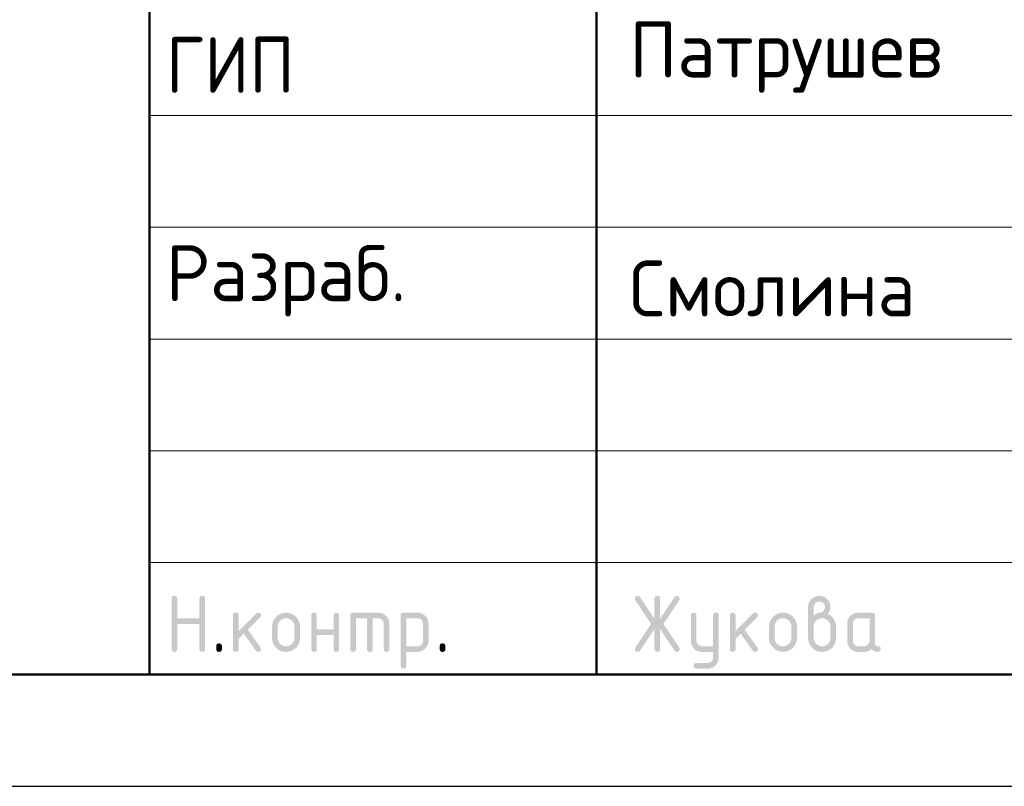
# Model space of a CAD drawing. Header units: millimetres. Extents: x 0 to 21000, y 0 to 14850.
# Tile 2 of 7: x 11210 to 13411, y 0 to 1714. Entities that reach past the tile are written whole.
import ezdxf

# ---------------------------------------------------------------- set-up
doc = ezdxf.new("R2010")
doc.units = ezdxf.units.MM
doc.layers.add('Standard', color=7, linetype='Continuous', lineweight=25)
doc.styles.add('ISOCPEUR', font='txt')

msp = doc.modelspace()

# ---------------------------------------------------------------- hatches: boundary and pattern name
at = {"layer": 'Standard', "linetype": 'Continuous', "lineweight": 25, "transparency": 33554687}
for points in [[(11549.5, 306.9), (11549.5, 419.4), (11549.5, 420.2), (11549.6, 420.9), (11549.7, 421.5), (11549.9, 422.1), (11550.1, 422.7), (11550.4, 423.2), (11550.7, 423.7), (11551.1, 424.1), (11551.5, 424.5), (11552, 424.8), (11552.5, 425.1), (11553.1, 425.3), (11553.6, 425.4), (11554.3, 425.5), (11555, 425.6), (11555.8, 425.6), (11556.6, 425.6), (11557.3, 425.5), (11558, 425.4), (11558.5, 425.3), (11559.1, 425.1), (11559.6, 424.8), (11560.1, 424.5), (11560.5, 424.1), (11560.9, 423.7), (11561.2, 423.2), (11561.5, 422.7), (11561.7, 422.1), (11561.9, 421.5), (11562, 420.9), (11562.1, 420.2), (11562.1, 419.4), (11562.1, 375.7), (11611.9, 375.7), (11611.9, 419.4), (11611.9, 420.2), (11612, 420.9), (11612.1, 421.5), (11612.3, 422.1), (11612.5, 422.7), (11612.8, 423.2), (11613.1, 423.7), (11613.5, 424.1), (11613.9, 424.5), (11614.4, 424.8), (11614.9, 425.1), (11615.4, 425.3), (11616, 425.4), (11616.7, 425.5), (11617.4, 425.6), (11618.2, 425.6), (11619, 425.6), (11619.7, 425.5), (11620.3, 425.4), (11620.9, 425.3), (11621.5, 425.1), (11622, 424.8), (11622.5, 424.5), (11622.9, 424.1), (11623.3, 423.7), (11623.6, 423.2), (11623.9, 422.7), (11624.1, 422.1), (11624.3, 421.5), (11624.3, 420.9), (11624.4, 420.2), (11624.4, 419.4), (11624.4, 306.9), (11624.4, 306.1), (11624.3, 305.4), (11624.3, 304.7), (11624.1, 304.2), (11623.9, 303.6), (11623.6, 303.1), (11623.3, 302.6), (11622.9, 302.2), (11622.5, 301.8), (11622, 301.5), (11621.5, 301.2), (11620.9, 301), (11620.3, 300.8), (11619.7, 300.7), (11619, 300.6), (11618.2, 300.6), (11617.4, 300.6), (11616.7, 300.7), (11616, 300.8), (11615.4, 301), (11614.9, 301.2), (11614.4, 301.5), (11613.9, 301.8), (11613.5, 302.2), (11613.1, 302.6), (11612.8, 303.1), (11612.5, 303.6), (11612.3, 304.2), (11612.1, 304.7), (11612, 305.4), (11611.9, 306.1), (11611.9, 306.9), (11611.9, 363.1), (11562.1, 363.1), (11562.1, 306.9), (11562.1, 306.1), (11562, 305.4), (11561.9, 304.7), (11561.7, 304.2), (11561.5, 303.6), (11561.2, 303.1), (11560.9, 302.6), (11560.5, 302.2), (11560.1, 301.8), (11559.6, 301.5), (11559.1, 301.2), (11558.5, 301), (11558, 300.8), (11557.3, 300.7), (11556.6, 300.6), (11555.8, 300.6), (11555, 300.6), (11554.3, 300.7), (11553.6, 300.8), (11553.1, 301), (11552.5, 301.2), (11552, 301.5), (11551.5, 301.8), (11551.1, 302.2), (11550.7, 302.6), (11550.4, 303.1), (11550.1, 303.6), (11549.9, 304.2), (11549.7, 304.7), (11549.6, 305.4), (11549.5, 306.1)], [(12629.3, 351.8), (12597, 303.4), (12596.5, 302.7), (12596, 302.2), (12595.4, 301.7), (12594.8, 301.3), (12594.1, 301), (12593.3, 300.8), (12592.6, 300.6), (12591.7, 300.6), (12590.9, 300.6), (12590.2, 300.7), (12589.6, 300.8), (12589, 301.1), (12588.4, 301.3), (12587.9, 301.6), (12587.5, 301.9), (12587.1, 302.3), (12586.7, 302.7), (12586.4, 303.2), (12586.1, 303.7), (12585.9, 304.3), (12585.7, 304.9), (12585.6, 305.6), (12585.5, 306.4), (12585.5, 307.2), (12585.5, 308), (12585.8, 308.8), (12586.1, 309.6), (12586.6, 310.4), (12621.7, 363.1), (12586.6, 415.8), (12586.1, 416.6), (12585.8, 417.4), (12585.5, 418.3), (12585.5, 419.1), (12585.5, 419.9), (12585.6, 420.6), (12585.7, 421.4), (12585.9, 422), (12586.1, 422.6), (12586.4, 423.1), (12586.7, 423.6), (12587.1, 424), (12587.5, 424.4), (12588, 424.7), (12588.5, 425), (12589, 425.2), (12589.6, 425.4), (12590.3, 425.5), (12591, 425.6), (12591.8, 425.6), (12592.6, 425.6), (12593.3, 425.5), (12594.1, 425.3), (12594.7, 424.9), (12595.4, 424.6), (12596, 424), (12596.5, 423.5), (12597, 422.8), (12629.3, 374.5), (12629.3, 419.4), (12629.3, 420.2), (12629.4, 420.9), (12629.5, 421.5), (12629.7, 422.1), (12629.9, 422.7), (12630.2, 423.2), (12630.4, 423.7), (12630.8, 424.1), (12631.2, 424.5), (12631.7, 424.8), (12632.2, 425.1), (12632.8, 425.3), (12633.4, 425.4), (12634.1, 425.5), (12634.7, 425.6), (12635.5, 425.6), (12636.3, 425.6), (12637, 425.5), (12637.7, 425.4), (12638.3, 425.3), (12638.9, 425.1), (12639.3, 424.8), (12639.8, 424.5), (12640.2, 424.1), (12640.6, 423.7), (12640.9, 423.2), (12641.2, 422.7), (12641.4, 422.1), (12641.6, 421.5), (12641.7, 420.9), (12641.8, 420.2), (12641.8, 419.4), (12641.8, 374.5), (12674.1, 422.8), (12674.5, 423.5), (12675.1, 424), (12675.7, 424.6), (12676.3, 424.9), (12677, 425.3), (12677.8, 425.5), (12678.5, 425.6), (12679.4, 425.6), (12680, 425.6), (12680.6, 425.5), (12681.2, 425.4), (12681.7, 425.2), (12682.3, 424.9), (12682.8, 424.6), (12683.3, 424.2), (12683.7, 423.7), (12684.2, 423.3), (12684.5, 422.8), (12684.9, 422.3), (12685.1, 421.7), (12685.3, 421.1), (12685.4, 420.5), (12685.5, 419.9), (12685.5, 419.3), (12685.5, 418.4), (12685.3, 417.5), (12685, 416.6), (12684.5, 415.8), (12649.4, 363.1), (12684.5, 310.4), (12685, 309.6), (12685.3, 308.7), (12685.5, 307.9), (12685.5, 307), (12685.5, 306.3), (12685.4, 305.7), (12685.3, 305.2), (12685.1, 304.6), (12684.9, 304), (12684.5, 303.5), (12684.2, 303), (12683.8, 302.5), (12683.3, 302.1), (12682.8, 301.7), (12682.4, 301.4), (12681.8, 301.1), (12681.3, 300.9), (12680.7, 300.8), (12680.1, 300.6), (12679.5, 300.6), (12678.6, 300.6), (12677.8, 300.8), (12677, 301), (12676.3, 301.3), (12675.6, 301.7), (12675.1, 302.2), (12674.5, 302.7), (12674.1, 303.4), (12641.8, 351.8), (12641.8, 306.9), (12641.8, 306.1), (12641.7, 305.4), (12641.6, 304.7), (12641.4, 304.2), (12641.2, 303.6), (12640.9, 303.1), (12640.6, 302.6), (12640.2, 302.2), (12639.8, 301.8), (12639.3, 301.5), (12638.9, 301.2), (12638.3, 301), (12637.7, 300.8), (12637, 300.7), (12636.3, 300.6), (12635.5, 300.6), (12634.7, 300.6), (12634.1, 300.7), (12633.4, 300.8), (12632.8, 301), (12632.2, 301.2), (12631.7, 301.5), (12631.2, 301.8), (12630.8, 302.2), (12630.4, 302.6), (12630.2, 303.1), (12629.9, 303.6), (12629.7, 304.2), (12629.5, 304.7), (12629.4, 305.4), (12629.3, 306.1), (12629.3, 306.9)], [(11699.5, 347), (11738.8, 386.3), (11739.2, 386.7), (11739.7, 387.1), (11740.2, 387.4), (11740.8, 387.6), (11741.3, 387.9), (11741.9, 388), (11742.5, 388.1), (11743.2, 388.1), (11744, 388.1), (11744.7, 388), (11745.4, 387.9), (11745.9, 387.7), (11746.5, 387.5), (11747, 387.2), (11747.5, 386.9), (11747.9, 386.5), (11748.3, 386.1), (11748.6, 385.6), (11748.9, 385.1), (11749.1, 384.6), (11749.3, 384), (11749.4, 383.3), (11749.5, 382.6), (11749.5, 381.8), (11749.5, 381.2), (11749.3, 380.6), (11749.2, 380.1), (11749, 379.5), (11748.7, 379), (11748.4, 378.5), (11748, 378), (11747.6, 377.5), (11720.1, 350), (11748.2, 310.5), (11748.8, 309.6), (11749.1, 308.7), (11749.5, 307.8), (11749.5, 306.8), (11749.5, 306), (11749.4, 305.4), (11749.3, 304.7), (11749.1, 304.1), (11748.9, 303.5), (11748.6, 303), (11748.3, 302.6), (11747.9, 302.2), (11747.5, 301.8), (11747, 301.5), (11746.5, 301.2), (11745.9, 301), (11745.4, 300.8), (11744.7, 300.7), (11744, 300.6), (11743.2, 300.6), (11742.4, 300.6), (11741.6, 300.8), (11740.9, 301), (11740.2, 301.3), (11739.6, 301.6), (11739, 302.1), (11738.5, 302.6), (11738, 303.3), (11711.1, 341.1), (11699.5, 329.4), (11699.5, 306.9), (11699.5, 306.1), (11699.4, 305.4), (11699.3, 304.7), (11699.1, 304.2), (11698.9, 303.6), (11698.6, 303.1), (11698.3, 302.6), (11697.9, 302.2), (11697.5, 301.8), (11697, 301.5), (11696.5, 301.2), (11696, 301), (11695.4, 300.8), (11694.7, 300.7), (11694, 300.6), (11693.2, 300.6), (11692.4, 300.6), (11691.7, 300.7), (11691.1, 300.8), (11690.5, 301), (11689.9, 301.2), (11689.4, 301.5), (11688.9, 301.8), (11688.5, 302.2), (11688.1, 302.6), (11687.8, 303.1), (11687.5, 303.6), (11687.3, 304.2), (11687.1, 304.7), (11687, 305.4), (11687, 306.1), (11687, 306.9), (11687, 381.8), (11687, 382.6), (11687, 383.3), (11687.1, 384), (11687.3, 384.6), (11687.5, 385.1), (11687.8, 385.6), (11688.1, 386.1), (11688.5, 386.5), (11688.9, 386.9), (11689.4, 387.2), (11689.9, 387.5), (11690.5, 387.7), (11691.1, 387.9), (11691.7, 388), (11692.4, 388.1), (11693.2, 388.1), (11694, 388.1), (11694.7, 388), (11695.4, 387.9), (11696, 387.7), (11696.5, 387.5), (11697, 387.2), (11697.5, 386.9), (11697.9, 386.5), (11698.3, 386.1), (11698.6, 385.6), (11698.9, 385.1), (11699.1, 384.6), (11699.3, 384), (11699.4, 383.3), (11699.5, 382.6), (11699.5, 381.8)], [(11874.3, 338.1), (11874.3, 306.9), (11874.3, 306.1), (11874.2, 305.4), (11874.1, 304.7), (11873.9, 304.2), (11873.7, 303.6), (11873.5, 303.1), (11873.2, 302.6), (11872.8, 302.2), (11872.4, 301.8), (11871.9, 301.5), (11871.4, 301.2), (11870.8, 301), (11870.2, 300.8), (11869.5, 300.7), (11868.9, 300.6), (11868.1, 300.6), (11867.3, 300.6), (11866.6, 300.7), (11865.9, 300.8), (11865.3, 301), (11864.7, 301.2), (11864.3, 301.5), (11863.8, 301.8), (11863.4, 302.2), (11863, 302.6), (11862.7, 303.1), (11862.4, 303.6), (11862.2, 304.2), (11862, 304.7), (11861.9, 305.4), (11861.8, 306.1), (11861.8, 306.9), (11861.8, 381.8), (11861.8, 382.6), (11861.9, 383.3), (11862, 384), (11862.2, 384.6), (11862.4, 385.1), (11862.7, 385.6), (11863, 386.1), (11863.4, 386.5), (11863.8, 386.9), (11864.3, 387.2), (11864.7, 387.5), (11865.3, 387.7), (11865.9, 387.9), (11866.6, 388), (11867.3, 388.1), (11868.1, 388.1), (11868.9, 388.1), (11869.5, 388), (11870.2, 387.9), (11870.8, 387.7), (11871.4, 387.5), (11871.9, 387.2), (11872.4, 386.9), (11872.8, 386.5), (11873.2, 386.1), (11873.5, 385.6), (11873.7, 385.2), (11873.9, 384.6), (11874.1, 384), (11874.2, 383.3), (11874.3, 382.6), (11874.3, 381.8), (11874.3, 350.6), (11911.7, 350.6), (11911.7, 381.8), (11911.7, 382.6), (11911.8, 383.3), (11911.9, 384), (11912.1, 384.6), (11912.3, 385.2), (11912.6, 385.6), (11912.8, 386.1), (11913.2, 386.5), (11913.6, 386.9), (11914.1, 387.2), (11914.6, 387.5), (11915.2, 387.7), (11915.8, 387.9), (11916.5, 388), (11917.1, 388.1), (11917.9, 388.1), (11918.7, 388.1), (11919.4, 388), (11920.1, 387.9), (11920.7, 387.7), (11921.3, 387.5), (11921.7, 387.2), (11922.2, 386.9), (11922.6, 386.5), (11923, 386.1), (11923.3, 385.6), (11923.6, 385.1), (11923.8, 384.6), (11924, 384), (11924.1, 383.3), (11924.2, 382.6), (11924.2, 381.8), (11924.2, 306.9), (11924.2, 306.1), (11924.1, 305.4), (11924, 304.7), (11923.8, 304.2), (11923.6, 303.6), (11923.3, 303.1), (11923, 302.6), (11922.6, 302.2), (11922.2, 301.8), (11921.7, 301.5), (11921.3, 301.2), (11920.7, 301), (11920.1, 300.8), (11919.4, 300.7), (11918.7, 300.6), (11917.9, 300.6), (11917.1, 300.6), (11916.5, 300.7), (11915.8, 300.8), (11915.2, 301), (11914.6, 301.2), (11914.1, 301.5), (11913.6, 301.8), (11913.2, 302.2), (11912.8, 302.6), (11912.6, 303.1), (11912.3, 303.6), (11912.1, 304.2), (11911.9, 304.7), (11911.8, 305.4), (11911.7, 306.1), (11911.7, 306.9), (11911.7, 338.1)], [(11955.5, 388.1), (12011.7, 388.1), (12013, 388.1), (12014.2, 388), (12015.5, 387.8), (12016.7, 387.6), (12017.9, 387.4), (12019.1, 387.1), (12020.2, 386.7), (12021.3, 386.3), (12022.4, 385.8), (12023.5, 385.2), (12024.5, 384.7), (12025.5, 384), (12026.6, 383.3), (12027.5, 382.5), (12028.5, 381.7), (12029.4, 380.8), (12030.3, 379.9), (12031.1, 378.9), (12031.9, 378), (12032.6, 376.9), (12033.3, 375.9), (12033.8, 374.9), (12034.4, 373.8), (12034.8, 372.7), (12035.3, 371.6), (12035.6, 370.5), (12036, 369.3), (12036.2, 368.1), (12036.4, 366.9), (12036.6, 365.6), (12036.7, 364.4), (12036.7, 363.1), (12036.7, 306.9), (12036.7, 306.1), (12036.6, 305.4), (12036.5, 304.7), (12036.3, 304.2), (12036.1, 303.6), (12035.8, 303.1), (12035.5, 302.6), (12035.1, 302.2), (12034.7, 301.8), (12034.2, 301.5), (12033.7, 301.2), (12033.1, 301), (12032.6, 300.8), (12031.9, 300.7), (12031.2, 300.6), (12030.4, 300.6), (12029.6, 300.6), (12028.9, 300.7), (12028.3, 300.8), (12027.7, 301), (12027.1, 301.2), (12026.6, 301.5), (12026.1, 301.8), (12025.7, 302.2), (12025.3, 302.6), (12025, 303.1), (12024.7, 303.6), (12024.5, 304.2), (12024.3, 304.7), (12024.2, 305.4), (12024.1, 306.1), (12024.1, 306.9), (12024.1, 363.1), (12024.1, 364.4), (12023.9, 365.6), (12023.7, 366.8), (12023.2, 367.9), (12022.8, 369), (12022.1, 370.1), (12021.5, 371.1), (12020.6, 372), (12019.7, 372.9), (12018.7, 373.5), (12017.7, 374.2), (12016.5, 374.7), (12015.4, 375.1), (12014.2, 375.3), (12013, 375.5), (12011.7, 375.5), (11999.2, 375.5), (11999.2, 306.9), (11999.2, 306.1), (11999.1, 305.4), (11999, 304.7), (11998.8, 304.2), (11998.6, 303.6), (11998.3, 303.1), (11998, 302.6), (11997.7, 302.2), (11997.3, 301.8), (11996.8, 301.5), (11996.3, 301.2), (11995.7, 301), (11995.1, 300.8), (11994.4, 300.7), (11993.7, 300.6), (11993, 300.6), (11992.2, 300.6), (11991.5, 300.7), (11990.8, 300.8), (11990.2, 301), (11989.6, 301.2), (11989.1, 301.5), (11988.7, 301.8), (11988.3, 302.2), (11987.9, 302.6), (11987.6, 303.1), (11987.3, 303.6), (11987.1, 304.2), (11986.9, 304.7), (11986.8, 305.4), (11986.7, 306.1), (11986.7, 306.9), (11986.7, 375.5), (11961.8, 375.5), (11961.8, 306.9), (11961.8, 306.1), (11961.7, 305.4), (11961.6, 304.7), (11961.4, 304.2), (11961.2, 303.6), (11960.9, 303.1), (11960.6, 302.6), (11960.2, 302.2), (11959.8, 301.8), (11959.3, 301.5), (11958.8, 301.2), (11958.2, 301), (11957.7, 300.8), (11957, 300.7), (11956.3, 300.6), (11955.5, 300.6), (11954.7, 300.6), (11954, 300.7), (11953.4, 300.8), (11952.8, 301), (11952.2, 301.2), (11951.7, 301.5), (11951.2, 301.8), (11950.8, 302.2), (11950.4, 302.6), (11950.1, 303.1), (11949.8, 303.6), (11949.6, 304.2), (11949.4, 304.7), (11949.3, 305.4), (11949.2, 306.1), (11949.2, 306.9), (11949.2, 381.8), (11949.2, 382.6), (11949.3, 383.3), (11949.4, 384), (11949.6, 384.6), (11949.8, 385.1), (11950.1, 385.6), (11950.4, 386.1), (11950.8, 386.5), (11951.2, 386.9), (11951.7, 387.2), (11952.2, 387.5), (11952.8, 387.7), (11953.3, 387.9), (11954, 388), (11954.7, 388.1)], [(12760.4, 288), (12760.4, 300.6), (12735.5, 300.6), (12734.2, 300.6), (12732.9, 300.8), (12731.7, 300.9), (12730.4, 301.1), (12729.2, 301.3), (12728.1, 301.7), (12726.9, 302), (12725.8, 302.5), (12724.7, 302.9), (12723.7, 303.5), (12722.6, 304.1), (12721.6, 304.7), (12720.6, 305.4), (12719.6, 306.2), (12718.7, 307), (12717.8, 307.9), (12716.9, 308.8), (12716.1, 309.8), (12715.3, 310.8), (12714.6, 311.8), (12713.9, 312.8), (12713.4, 313.8), (12712.8, 314.9), (12712.4, 316), (12711.9, 317.1), (12711.6, 318.3), (12711.2, 319.4), (12711, 320.6), (12710.8, 321.8), (12710.7, 323.1), (12710.6, 324.3), (12710.6, 325.6), (12710.6, 381.8), (12710.6, 382.6), (12710.7, 383.3), (12710.7, 384), (12710.9, 384.6), (12711.1, 385.1), (12711.4, 385.6), (12711.7, 386.1), (12712.1, 386.5), (12712.5, 386.9), (12713, 387.2), (12713.5, 387.5), (12714.1, 387.7), (12714.7, 387.9), (12715.3, 388), (12716, 388.1), (12716.8, 388.1), (12717.6, 388.1), (12718.3, 388), (12719, 387.9), (12719.6, 387.7), (12720.1, 387.5), (12720.6, 387.2), (12721.1, 386.9), (12721.5, 386.5), (12721.9, 386.1), (12722.2, 385.6), (12722.5, 385.2), (12722.7, 384.6), (12722.9, 384), (12723, 383.3), (12723.1, 382.6), (12723.1, 381.8), (12723.1, 325.7), (12723.1, 324.4), (12723.3, 323.2), (12723.5, 322), (12724, 320.9), (12724.5, 319.8), (12725.1, 318.8), (12725.8, 317.8), (12726.8, 316.9), (12727.7, 315.9), (12728.7, 315.2), (12729.7, 314.5), (12730.8, 314.1), (12731.9, 313.6), (12733.1, 313.4), (12734.2, 313.2), (12735.5, 313.2), (12760.4, 313.2), (12760.4, 381.8), (12760.4, 382.6), (12760.5, 383.3), (12760.6, 384), (12760.8, 384.6), (12761, 385.2), (12761.3, 385.6), (12761.6, 386.1), (12762, 386.5), (12762.4, 386.9), (12762.9, 387.2), (12763.4, 387.5), (12763.9, 387.7), (12764.5, 387.9), (12765.2, 388), (12765.9, 388.1), (12766.7, 388.1), (12767.5, 388.1), (12768.1, 388), (12768.8, 387.9), (12769.4, 387.7), (12770, 387.5), (12770.5, 387.2), (12771, 386.9), (12771.4, 386.5), (12771.8, 386.1), (12772.1, 385.6), (12772.4, 385.1), (12772.5, 384.6), (12772.7, 384), (12772.8, 383.3), (12772.9, 382.6), (12772.9, 381.8), (12772.9, 288.2), (12772.9, 286.9), (12772.8, 285.6), (12772.7, 284.4), (12772.5, 283.2), (12772.3, 282), (12771.9, 280.8), (12771.6, 279.6), (12771.2, 278.5), (12770.7, 277.4), (12770.2, 276.4), (12769.6, 275.3), (12768.9, 274.3), (12768.3, 273.3), (12767.5, 272.3), (12766.7, 271.4), (12765.8, 270.5), (12764.9, 269.6), (12764, 268.8), (12763, 268), (12762, 267.3), (12761, 266.6), (12760, 266), (12759, 265.5), (12757.9, 265), (12756.8, 264.6), (12755.6, 264.2), (12754.5, 263.9), (12753.3, 263.6), (12752.1, 263.4), (12750.8, 263.3), (12749.6, 263.2), (12748.3, 263.2), (12723.1, 263.2), (12722.3, 263.2), (12721.6, 263.3), (12720.9, 263.4), (12720.3, 263.6), (12719.8, 263.8), (12719.3, 264.1), (12718.8, 264.4), (12718.4, 264.8), (12718, 265.1), (12717.7, 265.6), (12717.4, 266.1), (12717.2, 266.7), (12717, 267.3), (12716.9, 268), (12716.8, 268.7), (12716.8, 269.5), (12716.8, 270.1), (12716.9, 270.7), (12717.1, 271.2), (12717.3, 271.8), (12717.5, 272.3), (12717.9, 272.8), (12718.2, 273.3), (12718.7, 273.8), (12719.2, 274.3), (12719.7, 274.6), (12720.2, 275), (12720.8, 275.2), (12721.3, 275.5), (12721.9, 275.6), (12722.5, 275.7), (12723.1, 275.7), (12748, 275.7), (12749.3, 275.7), (12750.5, 275.9), (12751.7, 276.1), (12752.8, 276.6), (12753.9, 277), (12754.9, 277.7), (12755.9, 278.3), (12756.8, 279.2), (12757.7, 280.1), (12758.4, 281.1), (12759.1, 282), (12759.5, 283.2), (12760, 284.2), (12760.2, 285.5), (12760.4, 286.7)], [(12810.5, 347), (12849.8, 386.3), (12850.2, 386.7), (12850.7, 387.1), (12851.2, 387.4), (12851.8, 387.6), (12852.4, 387.9), (12853, 388), (12853.6, 388.1), (12854.2, 388.1), (12855, 388.1), (12855.7, 388), (12856.4, 387.9), (12857, 387.7), (12857.6, 387.5), (12858.1, 387.2), (12858.5, 386.9), (12858.9, 386.5), (12859.3, 386.1), (12859.6, 385.6), (12859.9, 385.1), (12860.1, 384.6), (12860.3, 384), (12860.4, 383.3), (12860.5, 382.6), (12860.5, 381.8), (12860.5, 381.2), (12860.4, 380.6), (12860.3, 380.1), (12860, 379.5), (12859.8, 379), (12859.4, 378.5), (12859.1, 378), (12858.6, 377.5), (12831.1, 350), (12859.3, 310.5), (12859.9, 309.6), (12860.2, 308.7), (12860.5, 307.8), (12860.5, 306.8), (12860.5, 306), (12860.4, 305.4), (12860.3, 304.7), (12860.1, 304.1), (12859.9, 303.5), (12859.6, 303), (12859.3, 302.6), (12858.9, 302.2), (12858.5, 301.8), (12858.1, 301.5), (12857.6, 301.2), (12857, 301), (12856.4, 300.8), (12855.7, 300.7), (12855, 300.6), (12854.2, 300.6), (12853.4, 300.6), (12852.7, 300.8), (12851.9, 301), (12851.3, 301.3), (12850.6, 301.6), (12850.1, 302.1), (12849.5, 302.6), (12849, 303.3), (12822.2, 341.1), (12810.5, 329.4), (12810.5, 306.9), (12810.5, 306.1), (12810.4, 305.4), (12810.3, 304.7), (12810.1, 304.2), (12809.9, 303.6), (12809.6, 303.1), (12809.3, 302.6), (12808.9, 302.2), (12808.6, 301.8), (12808.1, 301.5), (12807.6, 301.2), (12807, 301), (12806.4, 300.8), (12805.7, 300.7), (12805, 300.6), (12804.2, 300.6), (12803.5, 300.6), (12802.8, 300.7), (12802.1, 300.8), (12801.5, 301), (12800.9, 301.2), (12800.4, 301.5), (12799.9, 301.8), (12799.5, 302.2), (12799.2, 302.6), (12798.9, 303.1), (12798.6, 303.6), (12798.4, 304.2), (12798.2, 304.7), (12798.1, 305.4), (12798, 306.1), (12798, 306.9), (12798, 381.8), (12798, 382.6), (12798.1, 383.3), (12798.2, 384), (12798.4, 384.6), (12798.6, 385.1), (12798.9, 385.6), (12799.2, 386.1), (12799.5, 386.5), (12799.9, 386.9), (12800.4, 387.2), (12800.9, 387.5), (12801.5, 387.7), (12802.1, 387.9), (12802.8, 388), (12803.5, 388.1), (12804.2, 388.1), (12805, 388.1), (12805.7, 388), (12806.4, 387.9), (12807, 387.7), (12807.6, 387.5), (12808.1, 387.2), (12808.6, 386.9), (12808.9, 386.5), (12809.3, 386.1), (12809.6, 385.6), (12809.9, 385.1), (12810.1, 384.6), (12810.3, 384), (12810.4, 383.3), (12810.5, 382.6), (12810.5, 381.8)], [(11649.5, 313.2), (11649.5, 313.9), (11649.6, 314.6), (11649.7, 315.3), (11649.9, 315.9), (11650.1, 316.5), (11650.4, 317), (11650.7, 317.5), (11651.1, 317.9), (11651.5, 318.3), (11651.9, 318.5), (11652.4, 318.8), (11653, 319), (11653.6, 319.2), (11654.3, 319.3), (11655, 319.4), (11655.8, 319.4), (11656.5, 319.4), (11657.2, 319.3), (11657.9, 319.2), (11658.5, 319), (11659.1, 318.8), (11659.6, 318.5), (11660.1, 318.3), (11660.4, 317.9), (11660.8, 317.5), (11661.1, 317), (11661.4, 316.5), (11661.6, 315.9), (11661.8, 315.3), (11661.9, 314.6), (11662, 313.9), (11662, 313.2), (11662, 306.9), (11662, 306.1), (11661.9, 305.4), (11661.8, 304.8), (11661.6, 304.2), (11661.4, 303.6), (11661.1, 303.1), (11660.8, 302.6), (11660.4, 302.2), (11660.1, 301.8), (11659.6, 301.5), (11659.1, 301.2), (11658.5, 301), (11657.9, 300.8), (11657.2, 300.7), (11656.5, 300.6), (11655.8, 300.6), (11655, 300.6), (11654.3, 300.7), (11653.6, 300.8), (11653, 301), (11652.4, 301.2), (11651.9, 301.5), (11651.5, 301.8), (11651.1, 302.2), (11650.7, 302.6), (11650.4, 303.1), (11650.1, 303.6), (11649.9, 304.2), (11649.7, 304.8), (11649.6, 305.4), (11649.5, 306.1), (11649.5, 306.9)], [(12149.1, 313.2), (12149.1, 313.9), (12149.2, 314.6), (12149.3, 315.3), (12149.5, 315.9), (12149.7, 316.5), (12150, 317), (12150.3, 317.5), (12150.7, 317.9), (12151.1, 318.3), (12151.6, 318.5), (12152.1, 318.8), (12152.7, 319), (12153.3, 319.2), (12153.9, 319.3), (12154.6, 319.4), (12155.4, 319.4), (12156.2, 319.4), (12156.9, 319.3), (12157.6, 319.2), (12158.2, 319), (12158.7, 318.8), (12159.2, 318.5), (12159.7, 318.3), (12160.1, 317.9), (12160.5, 317.5), (12160.8, 317), (12161.1, 316.5), (12161.3, 315.9), (12161.5, 315.3), (12161.6, 314.6), (12161.7, 313.9), (12161.7, 313.2), (12161.7, 306.9), (12161.7, 306.1), (12161.6, 305.4), (12161.5, 304.8), (12161.3, 304.2), (12161.1, 303.6), (12160.8, 303.1), (12160.5, 302.6), (12160.1, 302.2), (12159.7, 301.8), (12159.2, 301.5), (12158.7, 301.2), (12158.2, 301), (12157.6, 300.8), (12156.9, 300.7), (12156.2, 300.6), (12155.4, 300.6), (12154.6, 300.6), (12153.9, 300.7), (12153.3, 300.8), (12152.7, 301), (12152.1, 301.2), (12151.6, 301.5), (12151.1, 301.8), (12150.7, 302.2), (12150.3, 302.6), (12150, 303.1), (12149.7, 303.6), (12149.5, 304.2), (12149.3, 304.8), (12149.2, 305.4), (12149.1, 306.1), (12149.1, 306.9)]]:
    msp.add_hatch(color=7, dxfattribs=at).paths.add_polyline_path(points, flags=16)
h = msp.add_hatch(color=7, dxfattribs=at)
h.paths.add_polyline_path([(12985.4, 381.9), (12987.4, 383.4), (12989.3, 384.6), (12991.2, 385.8), (12993, 386.6), (12994.8, 387.3), (12996.6, 387.7), (12998.3, 388.1), (12999.9, 388.1), (13000.9, 388.1), (13001.9, 388.4), (13002.8, 388.7), (13003.7, 389.2), (13004.6, 389.7), (13005.5, 390.6), (13006.3, 391.4), (13007.1, 392.5), (13007.9, 393.5), (13008.6, 394.5), (13009.2, 395.5), (13009.6, 396.5), (13010, 397.6), (13010.2, 398.6), (13010.4, 399.6), (13010.4, 400.6), (13010.4, 401.9), (13010.1, 403.2), (13009.9, 404.4), (13009.5, 405.5), (13009, 406.6), (13008.3, 407.6), (13007.7, 408.6), (13006.8, 409.5), (13005.9, 410.4), (13004.9, 411.1), (13003.9, 411.8), (13002.7, 412.2), (13001.6, 412.7), (13000.4, 412.9), (12999.2, 413.1), (12997.9, 413.1), (12996.6, 413.1), (12995.4, 412.9), (12994.2, 412.7), (12993, 412.2), (12991.9, 411.7), (12990.9, 411.1), (12989.9, 410.4), (12989, 409.5), (12988.1, 408.6), (12987.4, 407.5), (12986.7, 406.5), (12986.3, 405.4), (12985.8, 404.3), (12985.6, 403.1), (12985.4, 401.9), (12985.4, 400.6)])
h.paths.add_polyline_path([(13016.5, 385.6), (13018.7, 384.7), (13020.6, 383.5), (13022.5, 382.4), (13024.2, 380.9), (13025.9, 379.5), (13027.4, 377.8), (13028.9, 376.1), (13030.2, 374.1), (13031.4, 372.2), (13032.4, 370.1), (13033.3, 368), (13034, 365.9), (13034.6, 363.7), (13034.9, 361.5), (13035.2, 359.2), (13035.2, 356.9), (13035.2, 331.9), (13035.2, 330.3), (13035.1, 328.7), (13034.9, 327.1), (13034.7, 325.6), (13034.4, 324.1), (13033.9, 322.7), (13033.5, 321.2), (13032.9, 319.8), (13032.4, 318.4), (13031.7, 317.1), (13031, 315.8), (13030.1, 314.5), (13029.2, 313.3), (13028.2, 312.1), (13027.2, 310.9), (13026.1, 309.7), (13025, 308.6), (13023.8, 307.6), (13022.6, 306.6), (13021.3, 305.8), (13020, 304.9), (13018.7, 304.2), (13017.4, 303.5), (13016, 302.9), (13014.6, 302.3), (13013.2, 301.9), (13011.8, 301.5), (13010.3, 301.2), (13008.8, 300.9), (13007.2, 300.8), (13005.7, 300.6), (13004, 300.6), (13002.4, 300.6), (13000.8, 300.8), (12999.3, 300.9), (12997.8, 301.2), (12996.3, 301.5), (12994.8, 301.9), (12993.4, 302.4), (12992, 302.9), (12990.6, 303.5), (12989.3, 304.2), (12988, 304.9), (12986.7, 305.8), (12985.4, 306.6), (12984.2, 307.6), (12983.1, 308.6), (12981.9, 309.8), (12980.8, 310.9), (12979.8, 312.1), (12978.8, 313.3), (12977.9, 314.6), (12977.1, 315.9), (12976.4, 317.2), (12975.7, 318.5), (12975.1, 319.9), (12974.5, 321.3), (12974.1, 322.7), (12973.7, 324.1), (12973.4, 325.6), (12973.1, 327.1), (12973, 328.7), (12972.8, 330.3), (12972.8, 331.9), (12972.8, 400.6), (12972.8, 402), (12973, 403.2), (12973.1, 404.5), (12973.3, 405.7), (12973.5, 406.9), (12973.9, 408.1), (12974.2, 409.2), (12974.7, 410.3), (12975.1, 411.4), (12975.7, 412.5), (12976.3, 413.6), (12976.9, 414.6), (12977.6, 415.6), (12978.4, 416.5), (12979.2, 417.5), (12980.1, 418.4), (12981, 419.3), (12982, 420.1), (12982.9, 420.9), (12983.9, 421.6), (12985, 422.3), (12986, 422.8), (12987.1, 423.4), (12988.2, 423.8), (12989.3, 424.3), (12990.4, 424.6), (12991.6, 425), (12992.8, 425.2), (12994, 425.4), (12995.2, 425.5), (12996.5, 425.6), (12997.8, 425.6), (12999.1, 425.6), (13000.3, 425.5), (13001.6, 425.4), (13002.8, 425.2), (13004, 425), (13005.2, 424.6), (13006.3, 424.3), (13007.4, 423.8), (13008.6, 423.4), (13009.6, 422.8), (13010.7, 422.2), (13011.7, 421.5), (13012.7, 420.9), (13013.6, 420.1), (13014.6, 419.3), (13015.5, 418.4), (13016.4, 417.4), (13017.2, 416.5), (13018, 415.5), (13018.6, 414.5), (13019.3, 413.5), (13019.9, 412.4), (13020.4, 411.4), (13020.9, 410.3), (13021.3, 409.2), (13021.7, 408), (13022, 406.9), (13022.3, 405.7), (13022.5, 404.5), (13022.6, 403.2), (13022.7, 401.9), (13022.7, 400.6), (13022.7, 398.3), (13022.3, 396.1), (13021.9, 394), (13021.2, 392.1), (13020.4, 390.3), (13019.2, 388.6), (13018.1, 387)], flags=16)
h.paths.add_polyline_path([(13022.7, 331.9), (13022.7, 356.9), (13022.7, 358.8), (13022.4, 360.6), (13022, 362.4), (13021.3, 364.1), (13020.7, 365.8), (13019.7, 367.3), (13018.6, 368.8), (13017.3, 370.2), (13015.9, 371.5), (13014.4, 372.6), (13012.9, 373.6), (13011.3, 374.3), (13009.6, 375), (13007.8, 375.3), (13006, 375.6), (13004, 375.6), (13002.1, 375.6), (13000.3, 375.3), (12998.5, 375), (12996.8, 374.3), (12995.2, 373.6), (12993.6, 372.6), (12992.1, 371.5), (12990.8, 370.2), (12989.4, 368.8), (12988.4, 367.3), (12987.4, 365.8), (12986.7, 364.1), (12986, 362.4), (12985.7, 360.6), (12985.4, 358.8), (12985.4, 356.9), (12985.4, 331.9), (12985.4, 329.9), (12985.7, 328.1), (12986, 326.3), (12986.7, 324.7), (12987.4, 323), (12988.4, 321.5), (12989.4, 320), (12990.8, 318.6), (12992.1, 317.2), (12993.6, 316.2), (12995.2, 315.2), (12996.8, 314.5), (12998.5, 313.8), (13000.3, 313.5), (13002.1, 313.2), (13004, 313.2), (13006, 313.2), (13007.8, 313.5), (13009.6, 313.9), (13011.3, 314.5), (13012.9, 315.2), (13014.4, 316.3), (13015.9, 317.3), (13017.3, 318.7), (13018.6, 320), (13019.7, 321.5), (13020.7, 323.1), (13021.3, 324.7), (13022, 326.4), (13022.4, 328.2), (13022.7, 330)])
h = msp.add_hatch(color=7, dxfattribs=at)
h.paths.add_polyline_path([(11774.4, 331.9), (11774.4, 356.8), (11774.4, 358.5), (11774.5, 360), (11774.7, 361.6), (11775, 363.1), (11775.2, 364.6), (11775.7, 366), (11776.1, 367.5), (11776.7, 368.9), (11777.2, 370.2), (11777.9, 371.6), (11778.7, 372.9), (11779.5, 374.1), (11780.4, 375.4), (11781.4, 376.6), (11782.4, 377.8), (11783.5, 378.9), (11784.6, 380.1), (11785.8, 381.1), (11787, 382.1), (11788.3, 382.9), (11789.6, 383.8), (11790.9, 384.5), (11792.2, 385.2), (11793.6, 385.8), (11795, 386.4), (11796.4, 386.8), (11797.8, 387.2), (11799.3, 387.5), (11800.8, 387.8), (11802.4, 387.9), (11804, 388.1), (11805.6, 388.1), (11807.2, 388.1), (11808.8, 387.9), (11810.4, 387.8), (11811.9, 387.5), (11813.4, 387.2), (11814.8, 386.8), (11816.3, 386.4), (11817.7, 385.8), (11819.1, 385.3), (11820.4, 384.5), (11821.7, 383.8), (11823, 383), (11824.2, 382.1), (11825.4, 381.2), (11826.6, 380.2), (11827.7, 379), (11828.9, 377.9), (11829.9, 376.7), (11830.8, 375.5), (11831.7, 374.3), (11832.5, 373), (11833.2, 371.7), (11833.9, 370.4), (11834.5, 369), (11835.1, 367.6), (11835.5, 366.1), (11835.9, 364.7), (11836.2, 363.2), (11836.5, 361.7), (11836.6, 360.1), (11836.8, 358.5), (11836.8, 356.8), (11836.8, 331.9), (11836.8, 330.2), (11836.6, 328.7), (11836.5, 327.1), (11836.2, 325.6), (11835.9, 324.1), (11835.5, 322.7), (11835.1, 321.2), (11834.5, 319.9), (11833.9, 318.5), (11833.2, 317.2), (11832.5, 315.8), (11831.6, 314.6), (11830.8, 313.3), (11829.8, 312.1), (11828.8, 310.9), (11827.6, 309.8), (11826.5, 308.6), (11825.3, 307.6), (11824.1, 306.6), (11822.8, 305.8), (11821.6, 304.9), (11820.3, 304.2), (11818.9, 303.5), (11817.6, 302.9), (11816.2, 302.4), (11814.7, 301.9), (11813.3, 301.5), (11811.8, 301.2), (11810.3, 300.9), (11808.7, 300.8), (11807.2, 300.6), (11805.6, 300.6), (11804, 300.6), (11802.4, 300.8), (11800.8, 300.9), (11799.3, 301.2), (11797.8, 301.5), (11796.4, 301.9), (11795, 302.4), (11793.6, 302.9), (11792.2, 303.5), (11790.9, 304.2), (11789.6, 304.9), (11788.3, 305.8), (11787, 306.6), (11785.8, 307.6), (11784.6, 308.6), (11783.5, 309.8), (11782.4, 310.9), (11781.4, 312.1), (11780.4, 313.3), (11779.5, 314.6), (11778.7, 315.8), (11777.9, 317.2), (11777.2, 318.5), (11776.7, 319.9), (11776.1, 321.2), (11775.7, 322.7), (11775.2, 324.1), (11775, 325.6), (11774.7, 327.1), (11774.5, 328.7), (11774.4, 330.2)], flags=16)
h.paths.add_polyline_path([(11824.2, 331.9), (11824.2, 356.9), (11824.2, 358.8), (11823.9, 360.6), (11823.6, 362.4), (11822.9, 364.1), (11822.2, 365.8), (11821.2, 367.3), (11820.1, 368.8), (11818.8, 370.2), (11817.4, 371.5), (11815.9, 372.6), (11814.4, 373.6), (11812.7, 374.3), (11811.1, 375), (11809.3, 375.3), (11807.5, 375.6), (11805.6, 375.6), (11803.6, 375.6), (11801.8, 375.3), (11800.1, 375), (11798.4, 374.3), (11796.8, 373.6), (11795.2, 372.6), (11793.7, 371.5), (11792.4, 370.2), (11791, 368.8), (11790, 367.3), (11789, 365.8), (11788.3, 364.1), (11787.6, 362.4), (11787.2, 360.6), (11786.9, 358.8), (11786.9, 356.9), (11786.9, 331.9), (11786.9, 329.9), (11787.2, 328.1), (11787.6, 326.3), (11788.3, 324.7), (11788.9, 323), (11790, 321.5), (11791, 320), (11792.3, 318.6), (11793.7, 317.2), (11795.2, 316.2), (11796.7, 315.2), (11798.3, 314.5), (11800, 313.8), (11801.8, 313.5), (11803.6, 313.2), (11805.6, 313.2), (11807.5, 313.2), (11809.3, 313.5), (11811.1, 313.9), (11812.7, 314.5), (11814.4, 315.2), (11815.9, 316.3), (11817.4, 317.3), (11818.8, 318.7), (11820.1, 320), (11821.2, 321.5), (11822.2, 323.1), (11822.9, 324.7), (11823.6, 326.4), (11823.9, 328.2), (11824.2, 330)])
h = msp.add_hatch(color=7, dxfattribs=at)
h.paths.add_polyline_path([(12061.7, 381.8), (12061.7, 382.6), (12061.8, 383.3), (12061.9, 384), (12062.1, 384.6), (12062.3, 385.1), (12062.6, 385.6), (12062.9, 386.1), (12063.3, 386.5), (12063.7, 386.9), (12064.2, 387.2), (12064.6, 387.5), (12065.2, 387.7), (12065.8, 387.9), (12066.5, 388), (12067.2, 388.1), (12068, 388.1), (12099.1, 388.1), (12100.5, 388.1), (12101.7, 388), (12103, 387.8), (12104.2, 387.6), (12105.4, 387.4), (12106.6, 387.1), (12107.7, 386.7), (12108.8, 386.3), (12109.9, 385.8), (12111, 385.2), (12112, 384.7), (12113, 384), (12114.1, 383.3), (12115, 382.5), (12116, 381.7), (12116.9, 380.8), (12117.8, 379.9), (12118.6, 379), (12119.4, 378), (12120, 377), (12120.7, 376), (12121.3, 374.9), (12121.8, 373.9), (12122.3, 372.8), (12122.7, 371.7), (12123.1, 370.5), (12123.4, 369.4), (12123.6, 368.1), (12123.9, 366.9), (12124, 365.7), (12124.1, 364.4), (12124.1, 363.1), (12124.1, 325.6), (12124.1, 324.3), (12124, 323.1), (12123.9, 321.8), (12123.6, 320.6), (12123.4, 319.4), (12123.1, 318.3), (12122.7, 317.1), (12122.3, 316), (12121.8, 314.9), (12121.3, 313.8), (12120.7, 312.8), (12120, 311.8), (12119.4, 310.8), (12118.6, 309.8), (12117.8, 308.8), (12116.9, 307.9), (12116, 307), (12115, 306.2), (12114.1, 305.4), (12113.1, 304.7), (12112.1, 304.1), (12111, 303.5), (12109.9, 302.9), (12108.8, 302.5), (12107.7, 302), (12106.6, 301.7), (12105.4, 301.3), (12104.2, 301.1), (12103, 300.9), (12101.7, 300.8), (12100.5, 300.6), (12099.2, 300.6), (12074.2, 300.6), (12074.2, 269.4), (12074.2, 268.7), (12074.1, 268), (12074, 267.3), (12073.8, 266.7), (12073.7, 266.1), (12073.4, 265.6), (12073.1, 265.1), (12072.7, 264.7), (12072.3, 264.4), (12071.8, 264.1), (12071.3, 263.8), (12070.7, 263.6), (12070.1, 263.4), (12069.4, 263.3), (12068.8, 263.2), (12068, 263.2), (12067.2, 263.2), (12066.5, 263.3), (12065.8, 263.4), (12065.2, 263.6), (12064.7, 263.8), (12064.2, 264.1), (12063.7, 264.4), (12063.3, 264.8), (12062.9, 265.1), (12062.6, 265.6), (12062.3, 266.1), (12062.1, 266.7), (12061.9, 267.3), (12061.8, 268), (12061.7, 268.7), (12061.7, 269.4)], flags=16)
h.paths.add_polyline_path([(12074.2, 375.5), (12074.2, 313.2), (12099.1, 313.2), (12100.4, 313.2), (12101.6, 313.4), (12102.8, 313.6), (12103.9, 314.1), (12105, 314.5), (12106, 315.2), (12107, 315.9), (12107.9, 316.8), (12108.9, 317.7), (12109.5, 318.7), (12110.2, 319.7), (12110.7, 320.8), (12111.1, 321.9), (12111.4, 323.1), (12111.6, 324.3), (12111.6, 325.6), (12111.6, 363.1), (12111.6, 364.4), (12111.4, 365.6), (12111.1, 366.8), (12110.7, 367.9), (12110.2, 369.1), (12109.6, 370.1), (12108.9, 371.1), (12108, 372), (12107.1, 372.9), (12106.1, 373.5), (12105.1, 374.2), (12104, 374.7), (12102.9, 375.1), (12101.7, 375.3), (12100.5, 375.5), (12099.1, 375.5)])
h = msp.add_hatch(color=7, dxfattribs=at)
h.paths.add_polyline_path([(12885.4, 331.9), (12885.4, 356.8), (12885.4, 358.5), (12885.6, 360), (12885.7, 361.6), (12886, 363.1), (12886.3, 364.6), (12886.7, 366), (12887.1, 367.5), (12887.7, 368.9), (12888.3, 370.2), (12889, 371.6), (12889.7, 372.9), (12890.5, 374.1), (12891.4, 375.4), (12892.4, 376.6), (12893.4, 377.8), (12894.5, 378.9), (12895.7, 380.1), (12896.9, 381.1), (12898.1, 382.1), (12899.3, 382.9), (12900.6, 383.8), (12901.9, 384.5), (12903.2, 385.2), (12904.6, 385.8), (12906, 386.4), (12907.4, 386.8), (12908.9, 387.2), (12910.4, 387.5), (12911.9, 387.8), (12913.4, 387.9), (12915, 388.1), (12916.6, 388.1), (12918.2, 388.1), (12919.8, 387.9), (12921.4, 387.8), (12922.9, 387.5), (12924.4, 387.2), (12925.9, 386.8), (12927.3, 386.4), (12928.7, 385.8), (12930.1, 385.3), (12931.4, 384.5), (12932.7, 383.8), (12934, 383), (12935.3, 382.1), (12936.5, 381.2), (12937.6, 380.2), (12938.8, 379), (12939.9, 377.9), (12940.9, 376.7), (12941.9, 375.5), (12942.7, 374.3), (12943.6, 373), (12944.3, 371.7), (12945, 370.4), (12945.5, 369), (12946.1, 367.6), (12946.5, 366.1), (12947, 364.7), (12947.2, 363.2), (12947.5, 361.7), (12947.7, 360.1), (12947.8, 358.5), (12947.8, 356.8), (12947.8, 331.9), (12947.8, 330.2), (12947.7, 328.7), (12947.5, 327.1), (12947.2, 325.6), (12946.9, 324.1), (12946.5, 322.7), (12946.1, 321.2), (12945.5, 319.9), (12944.9, 318.5), (12944.2, 317.2), (12943.5, 315.8), (12942.7, 314.6), (12941.8, 313.3), (12940.8, 312.1), (12939.8, 310.9), (12938.7, 309.8), (12937.5, 308.6), (12936.3, 307.6), (12935.1, 306.6), (12933.9, 305.8), (12932.6, 304.9), (12931.3, 304.2), (12930, 303.5), (12928.6, 302.9), (12927.2, 302.4), (12925.8, 301.9), (12924.3, 301.5), (12922.8, 301.2), (12921.3, 300.9), (12919.8, 300.8), (12918.2, 300.6), (12916.6, 300.6), (12915, 300.6), (12913.4, 300.8), (12911.9, 300.9), (12910.4, 301.2), (12908.9, 301.5), (12907.4, 301.9), (12906, 302.4), (12904.6, 302.9), (12903.2, 303.5), (12901.9, 304.2), (12900.6, 304.9), (12899.3, 305.8), (12898.1, 306.6), (12896.9, 307.6), (12895.7, 308.6), (12894.5, 309.8), (12893.4, 310.9), (12892.4, 312.1), (12891.4, 313.3), (12890.5, 314.6), (12889.7, 315.8), (12889, 317.2), (12888.3, 318.5), (12887.7, 319.9), (12887.1, 321.2), (12886.7, 322.7), (12886.3, 324.1), (12886, 325.6), (12885.7, 327.1), (12885.6, 328.7), (12885.4, 330.2)], flags=16)
h.paths.add_polyline_path([(12935.3, 331.9), (12935.3, 356.9), (12935.3, 358.8), (12934.9, 360.6), (12934.6, 362.4), (12933.9, 364.1), (12933.2, 365.8), (12932.2, 367.3), (12931.2, 368.8), (12929.8, 370.2), (12928.4, 371.5), (12926.9, 372.6), (12925.4, 373.6), (12923.8, 374.3), (12922.1, 375), (12920.3, 375.3), (12918.5, 375.6), (12916.6, 375.6), (12914.7, 375.6), (12912.9, 375.3), (12911.1, 375), (12909.4, 374.3), (12907.8, 373.6), (12906.3, 372.6), (12904.8, 371.5), (12903.4, 370.2), (12902, 368.8), (12901, 367.3), (12900, 365.8), (12899.3, 364.1), (12898.6, 362.4), (12898.3, 360.6), (12897.9, 358.8), (12897.9, 356.9), (12897.9, 331.9), (12897.9, 329.9), (12898.3, 328.1), (12898.6, 326.3), (12899.3, 324.7), (12900, 323), (12901, 321.5), (12902, 320), (12903.4, 318.6), (12904.7, 317.2), (12906.2, 316.2), (12907.7, 315.2), (12909.4, 314.5), (12911, 313.8), (12912.8, 313.5), (12914.7, 313.2), (12916.6, 313.2), (12918.5, 313.2), (12920.3, 313.5), (12922.1, 313.9), (12923.8, 314.5), (12925.4, 315.2), (12926.9, 316.3), (12928.4, 317.3), (12929.8, 318.7), (12931.2, 320), (12932.2, 321.5), (12933.2, 323.1), (12933.9, 324.7), (12934.6, 326.4), (12934.9, 328.2), (12935.3, 330)])
h = msp.add_hatch(color=7, dxfattribs=at)
h.paths.add_polyline_path([(13110.1, 375.5), (13085.2, 375.5), (13083.9, 375.5), (13082.7, 375.3), (13081.5, 375.1), (13080.4, 374.6), (13079.3, 374.2), (13078.3, 373.5), (13077.3, 372.8), (13076.4, 371.9), (13075.5, 371), (13074.8, 370), (13074.2, 369), (13073.7, 367.9), (13073.3, 366.8), (13073, 365.6), (13072.8, 364.4), (13072.8, 363.1), (13072.8, 325.6), (13072.8, 324.4), (13073, 323.2), (13073.3, 322), (13073.7, 320.9), (13074.2, 319.8), (13074.9, 318.8), (13075.6, 317.8), (13076.5, 316.9), (13077.4, 315.9), (13078.4, 315.2), (13079.4, 314.5), (13080.5, 314.1), (13081.6, 313.6), (13082.8, 313.4), (13084, 313.2), (13085.2, 313.2), (13097.7, 313.2), (13099, 313.2), (13100.2, 313.4), (13101.4, 313.6), (13102.5, 314.1), (13103.6, 314.5), (13104.6, 315.2), (13105.6, 315.9), (13106.5, 316.8), (13107.4, 317.7), (13108.1, 318.7), (13108.8, 319.7), (13109.2, 320.8), (13109.7, 321.9), (13109.9, 323.1), (13110.1, 324.3), (13110.1, 325.6)])
h.paths.add_polyline_path([(13135.2, 306.9), (13135.2, 306.1), (13135.1, 305.4), (13135, 304.7), (13134.8, 304.2), (13134.6, 303.6), (13134.3, 303.1), (13134, 302.6), (13133.6, 302.2), (13133.2, 301.8), (13132.7, 301.5), (13132.2, 301.2), (13131.6, 301), (13131.1, 300.8), (13130.4, 300.7), (13129.7, 300.6), (13128.9, 300.6), (13126.7, 300.6), (13124.7, 301.1), (13122.8, 301.5), (13121, 302.3), (13119.2, 303.1), (13117.6, 304.4), (13116, 305.6), (13114.6, 307.3), (13112.9, 305.6), (13111, 304.4), (13109.1, 303.1), (13106.9, 302.3), (13104.8, 301.5), (13102.5, 301.1), (13100.2, 300.6), (13097.7, 300.6), (13085.2, 300.6), (13083.9, 300.6), (13082.7, 300.8), (13081.4, 300.9), (13080.2, 301.1), (13079, 301.3), (13077.8, 301.7), (13076.7, 302), (13075.6, 302.5), (13074.4, 302.9), (13073.4, 303.5), (13072.3, 304), (13071.3, 304.7), (13070.3, 305.4), (13069.4, 306.2), (13068.4, 307), (13067.5, 307.9), (13066.6, 308.8), (13065.8, 309.7), (13065, 310.7), (13064.3, 311.7), (13063.7, 312.7), (13063.1, 313.8), (13062.5, 314.8), (13062.1, 315.9), (13061.6, 317), (13061.3, 318.2), (13061, 319.4), (13060.7, 320.6), (13060.5, 321.8), (13060.4, 323), (13060.3, 324.3), (13060.3, 325.6), (13060.3, 363.1), (13060.3, 364.4), (13060.4, 365.7), (13060.5, 366.9), (13060.7, 368.1), (13061, 369.4), (13061.3, 370.5), (13061.6, 371.7), (13062.1, 372.8), (13062.5, 373.9), (13063.1, 374.9), (13063.7, 376), (13064.3, 377), (13065, 378), (13065.8, 379), (13066.6, 379.9), (13067.5, 380.8), (13068.4, 381.7), (13069.4, 382.5), (13070.3, 383.3), (13071.3, 384), (13072.3, 384.7), (13073.4, 385.2), (13074.4, 385.8), (13075.6, 386.3), (13076.7, 386.7), (13077.8, 387.1), (13079, 387.4), (13080.2, 387.6), (13081.4, 387.8), (13082.7, 388), (13083.9, 388.1), (13085.2, 388.1), (13116.4, 388.1), (13117.2, 388.1), (13117.9, 388), (13118.6, 387.9), (13119.1, 387.7), (13119.7, 387.5), (13120.2, 387.2), (13120.7, 386.9), (13121.1, 386.5), (13121.5, 386.1), (13121.8, 385.6), (13122.1, 385.1), (13122.3, 384.6), (13122.5, 384), (13122.6, 383.3), (13122.7, 382.6), (13122.7, 381.8), (13122.7, 319.4), (13122.7, 318.6), (13122.8, 317.9), (13122.9, 317.2), (13123, 316.7), (13123.2, 316.1), (13123.5, 315.6), (13123.8, 315.1), (13124.2, 314.7), (13124.6, 314.3), (13125.1, 314), (13125.6, 313.7), (13126.2, 313.5), (13126.8, 313.3), (13127.4, 313.2), (13128.1, 313.1), (13128.9, 313.1), (13129.7, 313.1), (13130.4, 313), (13131.1, 312.9), (13131.6, 312.7), (13132.2, 312.5), (13132.7, 312.3), (13133.2, 312), (13133.6, 311.6), (13134, 311.2), (13134.3, 310.7), (13134.6, 310.2), (13134.8, 309.6), (13135, 309), (13135.1, 308.4), (13135.2, 307.7)], flags=16)

# ---------------------------------------------------------------- linework, layer by layer
at = {"layer": 'Standard', "color": 7, "linetype": 'Continuous', "lineweight": 50, "transparency": 33554687}
for p, q in [((11500, 250), (11500, 3000)), ((12500, 250), (12500, 3000))]:
    msp.add_line(p, q, dxfattribs=at)
at = {"layer": 'Standard', "color": 7, "linetype": 'Continuous', "lineweight": 13, "transparency": 33554687}
for p, q in [((11500, 1500), (14750, 1500)), ((11500, 1250), (14750, 1250)), ((11500, 1250), (14750, 1250)), ((11500, 1000), (14750, 1000)), ((11500, 1000), (14750, 1000)), ((11500, 750), (14750, 750)), ((11500, 500), (14750, 500))]:
    msp.add_line(p, q, dxfattribs=at)
at = {"layer": 'Standard', "color": 7, "linetype": 'Continuous', "lineweight": 25, "transparency": 33554687}
msp.add_line((11500, 250), (20750, 250), dxfattribs=at)
msp.add_line((11500, 250), (20750, 250), dxfattribs=at)
msp.add_line((11500, 250), (20750, 250), dxfattribs=at)
msp.add_lwpolyline([(0, 0), (21000, 0), (21000, 14850), (0, 14850), (0, 0)], close=True, dxfattribs=at)
at = {"layer": 'Standard', "color": 7, "linetype": 'Continuous', "lineweight": 50, "transparency": 33554687}
msp.add_lwpolyline([(1000, 14600), (20750, 14600), (20750, 250), (1000, 250), (1000, 14600)], close=True, dxfattribs=at)
at = {"layer": 'Standard', "color": 7, "linetype": 'Continuous', "lineweight": 13, "transparency": 33554687}
msp.add_lwpolyline([(20750, 14600), (1000, 14600), (1000, 250), (20750, 250), (20750, 14600)], dxfattribs=at)
at = {"layer": 'Standard', "color": 7, "linetype": 'Continuous', "lineweight": 25, "transparency": 33554687}
msp.add_lwpolyline([(20750, 3000), (11500, 3000), (11500, 250), (20750, 250), (20750, 3000)], dxfattribs=at)

# ---------------------------------------------------------------- texts
at = {"layer": 'Standard', "color": 7, "linetype": 'Continuous', "lineweight": 25, "transparency": 33554687, "char_height": 125, "attachment_point": 7, "style": 'ISOCPEUR'}
for s, insert, width in [('\\W0.92;ГИП', (11537, 1550.6), 344.81), ('\\W0.97;Патрушев', (12573, 1550.6), 835.093), ('\\W0.96;Разраб.', (11537, 1050.6), 653.281), ('\\W0.96;Смолина', (12573, 1050.6), 697.161)]:
    msp.add_mtext(s, dxfattribs=dict(at, insert=insert, width=width))

doc.saveas('drawing.dxf')
